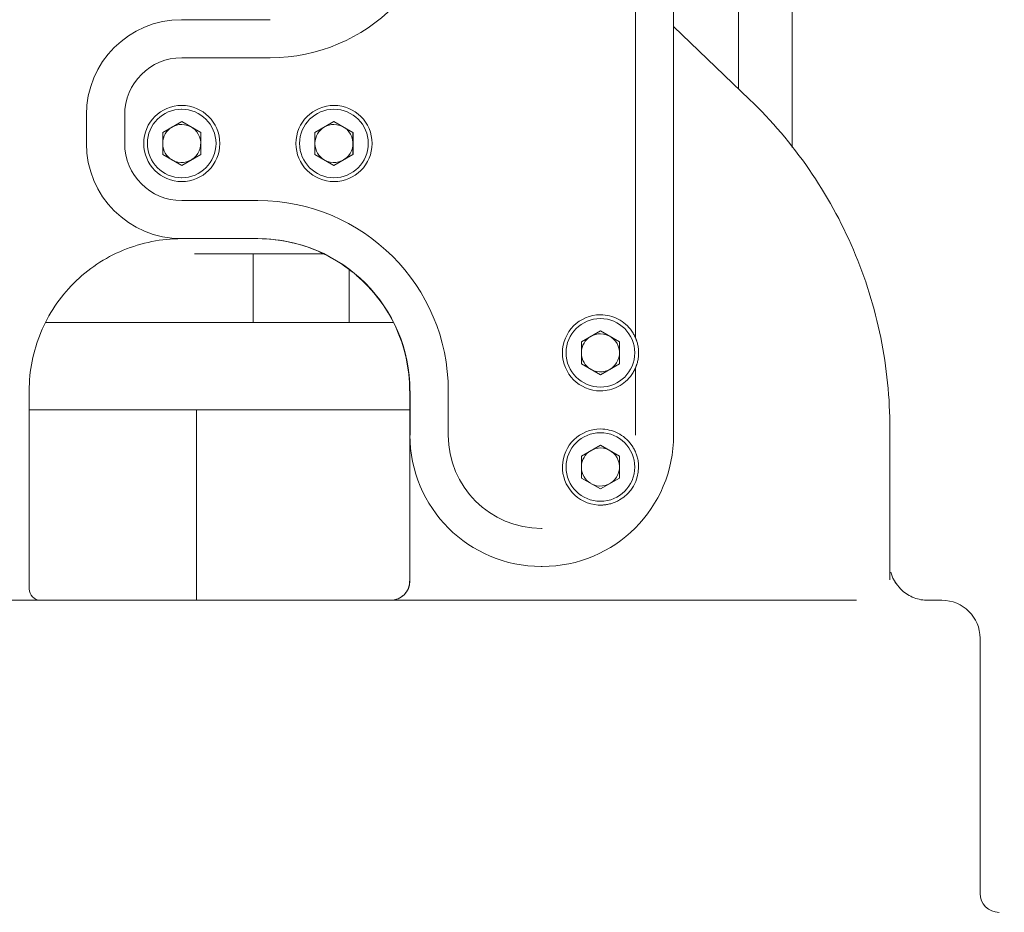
# Model space of a CAD drawing. Header units: millimetres. Extents: x 6756 to 17105, y -3613 to 3705.
# Tile 18 of 65: x 10380 to 10639, y 728 to 962. Entities that reach past the tile are written whole.
import ezdxf

# ---------------------------------------------------------------- set-up
doc = ezdxf.new("R2010")
doc.units = ezdxf.units.MM
doc.header["$PDSIZE"] = -5
doc.layers.get('0').update_dxf_attribs({"lineweight": 35})
for name, color, linetype, lineweight in [('尺寸线层', 3, 'Continuous', 18), ('粗实线层', 7, 'Continuous', 35), ('细实线层', 7, 'Continuous', 18)]:
    doc.layers.add(name, color=color, linetype=linetype, lineweight=lineweight)
doc.styles.add('标准', font='txt', dxfattribs={"width": 0.667})
doc.dimstyles.new('标准', dxfattribs={"dimscale": 15, "dimtxt": 3.5, "dimasz": 4, "dimexe": 2, "dimexo": 0, "dimtad": 1, "dimdsep": 46, "dimtxsty": '标准', "dimblk": '_CAXARROW', "dimcen": 0, "dimdle": 6, "dimazin": 2, "dimtfac": 0.707107, "dimtdec": 3, "dimtmove": 2, "dimatfit": 3, "dimfxl": 1, "dimfrac": 2, "dimtolj": 1, "dimarcsym": 1})

# ---------------------------------------------------------------- blocks, each defined once
blk = doc.blocks.new('21324234')
at = {"layer": '细实线层'}
for p, q in [((150.65, 650.69), (150.65, 472.92)), ((136.53, 636.21), (136.53, 488.38)), ((119.51, 397.37), (119.51, 632.87)), ((109.51, 587.97), (109.51, 422.9)), ((13.51, 506.52), (-9.7, 506.52)), ((139.45, 485.58), (119.51, 504.74)), ((-9.7, 496.52), (13.51, 496.52)), ((-34.7, 481.52), (-34.7, 474)), ((-24.7, 474), (-24.7, 481.52)), ((-9.71, 483), (-9.74, 483)), ((30.28, 483), (30.25, 483)), ((-14.71, 476.89), (-9.71, 479.77)), ((-4.72, 476.89), (-9.71, 479.77)), ((-9.71, 479.77), (-4.71, 476.89)), ((25.28, 476.89), (30.28, 479.77)), ((35.27, 476.89), (30.28, 479.77)), ((30.28, 479.77), (35.28, 476.89)), ((-14.71, 476.89), (-14.71, 471.11)), ((-4.71, 476.89), (-4.72, 476.89)), ((-4.72, 471.11), (-4.72, 476.89)), ((-4.71, 471.11), (-4.71, 476.89)), ((25.28, 476.89), (25.28, 471.11)), ((35.28, 476.89), (35.27, 476.89)), ((35.27, 471.11), (35.27, 476.89)), ((35.28, 471.11), (35.28, 476.89)), ((-9.71, 468.23), (-14.71, 471.11)), ((-9.71, 468.23), (-4.72, 471.11)), ((-4.71, 471.11), (-9.71, 468.23)), ((-4.71, 471.11), (-4.72, 471.11)), ((30.28, 468.23), (25.28, 471.11)), ((30.28, 468.23), (35.27, 471.11)), ((35.28, 471.11), (30.28, 468.23)), ((35.28, 471.11), (35.27, 471.11)), ((-9.71, 465), (-9.74, 465)), ((30.28, 465), (30.25, 465)), ((10.3, 459), (-9.7, 459)), ((-9.7, 449), (10.3, 449)), ((9.07, 445), (-6.38, 445)), ((27.46, 445), (9.07, 445)), ((9.07, 445), (9.07, 427)), ((34.23, 440.75), (34.23, 427)), ((-45.39, 427), (45.76, 427)), ((100.29, 428), (100.26, 428)), ((95.29, 421.89), (100.29, 424.77)), ((105.27, 421.89), (100.29, 424.77)), ((100.29, 424.77), (105.29, 421.89)), ((95.29, 421.89), (95.29, 416.11)), ((105.29, 421.89), (105.27, 421.89)), ((105.27, 416.11), (105.27, 421.89)), ((105.29, 416.11), (105.29, 421.89)), ((100.29, 413.23), (95.29, 416.11)), ((100.29, 413.23), (105.27, 416.11)), ((105.29, 416.11), (100.29, 413.23)), ((105.29, 416.11), (105.27, 416.11)), ((109.51, 415.1), (109.51, 397.37)), ((-49.79, 357), (-49.79, 409)), ((50.21, 409), (50.21, 359)), ((50.3, 409), (50.3, 397.37)), ((60.3, 397.37), (60.3, 409)), ((100.29, 410), (100.26, 410)), ((-49.79, 404), (50.16, 404)), ((-5.86, 404), (-5.86, 354)), ((176.32, 359.45), (176.32, 399.04)), ((100.29, 398), (100.26, 398)), ((95.29, 391.89), (100.29, 394.77)), ((105.27, 391.89), (100.29, 394.77)), ((100.29, 394.77), (105.29, 391.89)), ((95.29, 391.89), (95.29, 386.11)), ((105.29, 391.89), (105.27, 391.89)), ((105.27, 386.11), (105.27, 391.89)), ((105.29, 386.11), (105.29, 391.89)), ((100.29, 383.23), (95.29, 386.11)), ((100.29, 383.23), (105.27, 386.11)), ((105.29, 386.11), (100.29, 383.23)), ((105.29, 386.11), (105.27, 386.11)), ((100.29, 380), (100.26, 380)), ((85.01, 372.87), (84.8, 372.87)), ((84.8, 362.87), (85.01, 362.87)), ((177.13, 359.83), (176.57, 361.39)), ((177.95, 358.37), (177.13, 359.83)), ((176.32, 359.45), (176.33, 359.32)), ((179.11, 356.96), (177.95, 358.37)), ((-191.76, 354), (167.57, 354)), ((190, 354), (185.88, 354)), ((200, 277), (200, 344))]:
    blk.add_line(p, q, dxfattribs=at)
for centre, radius, start, end in [((13.51, 542.52), 46, 270.0001, 0.0001), ((-9.76, 481.52), 25, 90.0008, 179.9994), ((-9.7, 481.52), 15, 90.0001, 180.0001), ((-9.71, 474), 10, 90.0031, 179.9967), ((-9.71, 474), 10, 0.0033, 89.9969), ((30.29, 474), 10, 90.0031, 179.9967), ((30.29, 474), 10, 0.0033, 89.9969), ((-9.74, 474), 9, 90.0003, 269.9997), ((-9.71, 474), 9, 270.0003, 89.9997), ((30.25, 474), 9, 90.0003, 269.9997), ((30.28, 474), 9, 270.0003, 89.9997), ((-9.72, 474), 5, 241.0411, 90.0007), ((-9.72, 474), 5, 89.9992, 118.9589), ((30.27, 474), 5, 241.0411, 90.0007), ((30.27, 474), 5, 89.9992, 118.9589), ((-9.72, 474), 5, 121.0423, 177.9132), ((30.27, 474), 5, 121.0423, 177.9132), ((-9.76, 474), 25, 180.0006, 269.9992), ((-9.7, 474), 15, 179.9999, 269.9999), ((-9.71, 474), 10, 180.0033, 269.9969), ((-9.72, 474), 5, 182.0868, 238.9577), ((-9.71, 474), 10, 270.0031, 359.9967), ((30.29, 474), 10, 180.0033, 269.9969), ((30.27, 474), 5, 182.0868, 238.9577), ((30.29, 474), 10, 270.0031, 359.9967), ((10.3, 409), 50, 359.9999, 89.9999), ((10.24, 409), 40, 0.0006, 89.9992), ((10.15, 408.9), 40.1, 76.7865, 89.7868), ((10.21, 409.18), 39.81, 76.027, 76.7789), ((10.13, 408.92), 40.09, 63.6574, 76.0085), ((10.2, 409.1), 39.89, 62.4141, 63.6397), ((10.08, 408.88), 40.14, 50.6136, 62.4014), ((10.25, 409.11), 39.86, 49.4807, 50.5949), ((10.16, 409), 40, 359.9999, 49.4821), ((100.29, 419), 10, 90.0002, 269.9998), ((100.26, 419), 9, 90.0003, 269.9997), ((100.29, 419), 9, 270.0003, 89.9997), ((100.27, 419), 5, 121.0423, 177.9132), ((100.27, 419), 5, 241.0411, 90.0007), ((100.27, 419), 5, 89.9992, 118.9589), ((100.34, 419.03), 9.91, 19.9755, 22.7709), ((100.27, 419), 5, 182.0868, 238.9577), ((100.34, 418.97), 9.91, 337.2291, 340.0245), ((100.29, 389), 10, 90.0001, 266.4939), ((84.74, 397.37), 34.5, 180.0006, 269.9992), ((84.8, 397.37), 24.5, 180.0006, 269.9992), ((85.01, 397.37), 34.5, 270.0008, 359.9994), ((100.26, 389), 9, 90.0003, 269.9997), ((100.29, 389), 9, 270.0002, 89.9998), ((100.27, 389), 5, 121.0423, 177.9132), ((100.27, 389), 5, 241.0411, 90.0007), ((100.27, 389), 5, 89.9992, 118.9589), ((100.27, 389), 5, 182.0868, 238.9577), ((100.3, 389), 10, 300.1601, 0), ((100.3, 389), 10, 0.0001, 2.4483), ((100.29, 389), 10, 266.494, 270.0023), ((186.15, 363.96), 9.92, 202.7095, 203.9823), ((186.15, 363.96), 9.92, 203.9824, 205.1739), ((186.19, 363.98), 9.97, 205.1851, 214.2716), ((-46.79, 357), 3, 180.0001, 269.9997), ((45.21, 359), 5, 270.0003, 359.9999), ((45.16, 359), 5, 284.5069, 292.3237), ((45.15, 359.03), 5.03, 270.0724, 284.5345), ((186.21, 363.79), 9.79, 268.0586, 268.9524), ((190, 344), 10, 0, 90), ((205, 277), 5, 180, 270)]:
    blk.add_arc(centre, radius, start, end, dxfattribs=at)
for points, knots in [([(176.32, 399.04), (176.32, 407.08), (174.7, 423.21), (167.47, 446.39), (155.76, 467.66), (145.25, 480.01), (139.45, 485.58)], [0, 0, 0, 0, 1049.515556, 2098.945936, 3148.395926, 4197.934478, 4197.934478, 4197.934478, 4197.934478]), ([(-49.79, 409), (-49.79, 411.61), (-49.27, 416.86), (-46.98, 424.4), (-43.26, 431.36), (-38.26, 437.46), (-32.16, 442.47), (-25.2, 446.19), (-17.64, 448.48), (-12.4, 449), (-9.79, 449)], [0, 0, 0, 0, 1175.353351, 2350.843988, 3526.105419, 4701.493204, 5876.987587, 7052.447214, 8228.262179, 9403.740421, 9403.740421, 9403.740421, 9403.740421]), ([(108.5, 424.71), (107.59, 426.02), (105.11, 428.22), (101.88, 429), (100.29, 429)], [0, 0, 0, 0, 1203.628443, 2407.156637, 2407.156637, 2407.156637, 2407.156637]), ([(109.5, 422.9), (109.5, 422.9), (109.5, 422.91), (109.49, 422.93), (109.48, 422.96), (109.45, 423.01), (109.42, 423.09), (109.37, 423.2), (109.31, 423.32), (109.23, 423.48), (109.13, 423.69), (108.99, 423.94), (108.78, 424.29), (108.62, 424.54), (108.5, 424.71)], [0, 0, 0, 0, 44.975242, 168.754181, 355.987753, 591.508589, 1166.142218, 1829.849642, 2542.66692, 3290.401552, 4855.226022, 6480.365172, 8145.117938, 11542.051943, 11542.051943, 11542.051943, 11542.051943]), ([(110.3, 419), (110.3, 419.39), (110.27, 419.96), (110.16, 420.72), (110.05, 421.28), (109.93, 421.72), (109.82, 422.07), (109.74, 422.3), (109.67, 422.49), (109.62, 422.63), (109.59, 422.71), (109.56, 422.78), (109.53, 422.84), (109.51, 422.87), (109.51, 422.9), (109.51, 422.9)], [0, 0, 0, 0, 3539.185623, 5297.781671, 7035.707536, 8729.133636, 9543.468148, 10319.508033, 11036.671699, 11360.236696, 11648.646051, 11892.730001, 12082.256801, 12205.156476, 12249.169802, 12249.169802, 12249.169802, 12249.169802]), ([(109.51, 415.1), (109.51, 415.1), (109.51, 415.13), (109.53, 415.16), (109.56, 415.22), (109.59, 415.29), (109.62, 415.37), (109.67, 415.51), (109.74, 415.7), (109.82, 415.93), (109.93, 416.28), (110.05, 416.72), (110.16, 417.28), (110.27, 418.04), (110.3, 418.61), (110.3, 419)], [0, 0, 0, 0, 43.322941, 164.318281, 350.955605, 591.40698, 875.61336, 1194.453866, 1900.923641, 2665.529981, 3467.86089, 5136.365776, 6848.703082, 8581.407197, 12068.487716, 12068.487716, 12068.487716, 12068.487716]), ([(108.5, 413.29), (108.62, 413.46), (108.78, 413.71), (108.99, 414.06), (109.13, 414.31), (109.23, 414.52), (109.31, 414.68), (109.37, 414.8), (109.42, 414.91), (109.45, 414.99), (109.48, 415.04), (109.49, 415.07), (109.5, 415.09), (109.5, 415.1), (109.5, 415.1)], [0, 0, 0, 0, 3320.553111, 4947.894749, 6536.539872, 8066.22009, 8797.077965, 9493.939736, 10143.083759, 10704.715255, 10934.915984, 11117.955503, 11238.979069, 11282.957835, 11282.957835, 11282.957835, 11282.957835]), ([(100.29, 409), (101.88, 409), (105.11, 409.78), (107.59, 411.98), (108.5, 413.29)], [0, 0, 0, 0, 1148.389623, 2296.874902, 2296.874902, 2296.874902, 2296.874902]), ([(108.37, 394.89), (107.45, 396.15), (104.99, 398.25), (101.84, 399), (100.29, 399)], [0, 0, 0, 0, 1112.95638, 2225.823138, 2225.823138, 2225.823138, 2225.823138]), ([(109.2, 393.54), (109.2, 393.54), (109.19, 393.57), (109.17, 393.59), (109.15, 393.65), (109.11, 393.72), (109.07, 393.8), (109, 393.92), (108.91, 394.07), (108.79, 394.27), (108.61, 394.55), (108.47, 394.76), (108.37, 394.89)], [0, 0, 0, 0, 82.19393, 309.335467, 654.9975, 1094.797151, 1606.957207, 2170.268177, 3401.84894, 4729.147138, 6117.22786, 8984.010669, 8984.010669, 8984.010669, 8984.010669]), ([(110.3, 389.43), (110.28, 389.86), (110.21, 390.5), (110.04, 391.33), (109.87, 391.93), (109.71, 392.41), (109.57, 392.76), (109.47, 393), (109.39, 393.18), (109.33, 393.31), (109.29, 393.39), (109.26, 393.45), (109.23, 393.5), (109.21, 393.52), (109.21, 393.54), (109.21, 393.54)], [0, 0, 0, 0, 3400.504799, 5086.636937, 6742.335792, 8329.530066, 9075.031645, 9768.581645, 10384.326975, 10649.816541, 10879.658676, 11068.288451, 11210.115958, 11299.539358, 11330.955206, 11330.955206, 11330.955206, 11330.955206]), ([(101.27, 379.05), (101.33, 379.05), (101.53, 379.08), (101.9, 379.12), (102.42, 379.22), (103.2, 379.41), (104.19, 379.76), (104.96, 380.14), (105.33, 380.35)], [0, 0, 0, 0, 215.668904, 744.995119, 1429.985775, 2185.301474, 3774.389859, 5391.811951, 5391.811951, 5391.811951, 5391.811951]), ([(100.29, 379), (100.4, 379), (100.61, 379), (100.91, 379.02), (101.12, 379.03), (101.23, 379.05), (101.27, 379.05)], [0, 0, 0, 0, 1281.56102, 2445.429618, 3366.445738, 3757.808072, 3757.808072, 3757.808072, 3757.808072]), ([(47.06, 354.38), (47.96, 354.74), (49.57, 356.05), (50.16, 358.03), (50.16, 359)], [0, 0, 0, 0, 1042.234625, 2085.394721, 2085.394721, 2085.394721, 2085.394721]), ([(185.88, 354), (184.63, 354.04), (182.11, 354.61), (179.99, 356.07), (179.11, 356.96)], [0, 0, 0, 0, 956.386045, 1913.524997, 1913.524997, 1913.524997, 1913.524997])]:
    blk.add_open_spline(points, degree=3, knots=knots, dxfattribs=at)
blk = doc.blocks.new('_CAXARROW')
blk.add_hatch(color=0).paths.add_polyline_path([(0, 0), (-1, 0.125), (-1, -0.125)], flags=0)
blk = doc.blocks.new('*X6')
at = {"layer": 'Defpoints', "color": 0, "transparency": 16777216}
for p in [(10212.69, 2890.12), (10849.09, 1679.91), (10548.09, 1624.44), (10212.69, 1043.51), (10212.69, 405.51)]:
    blk.add_point(p, dxfattribs=at)
at = {"layer": '尺寸线层', "color": 0, "linetype": 'Continuous', "lineweight": -2, "transparency": 16777216}
for start, end in [(71.38974, 84.87338), (50.12662, 63.49743)]:
    blk.add_arc((10212.69, 1043.51), 670.79, start, end, dxfattribs=at)
at = {"layer": '尺寸线层', "color": 0, "lineweight": -2, "transparency": 16777216, "xscale": 60, "yscale": 60, "zscale": 60}
for p, rotation in [((10212.69, 1714.31), 177.4366922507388), ((10687.01, 1517.84), 317.5633077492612)]:
    blk.add_blockref('_CAXARROW', p, dxfattribs=dict(at, rotation=rotation))
at = {"layer": '尺寸线层', "color": 0, "transparency": 16777216, "insert": (10469.39, 1663.25), "char_height": 52.5, "attachment_point": 5, "style": '标准', "bg_fill": 3, "box_fill_scale": 1.1, "bg_fill_color": 256, "bg_fill_true_color": 13158600, "bg_fill_transparency": 0}
blk.add_mtext('\\A1;45°', dxfattribs=at)
blk = doc.blocks.new('*X25')
at = {"layer": 'Defpoints', "color": 0, "transparency": 16777216}
for p in [(8369.09, 1043.51), (10432.69, 5.56), (8369.09, -529.47)]:
    blk.add_point(p, dxfattribs=at)
at = {"layer": '尺寸线层', "color": 0, "linetype": 'Continuous', "lineweight": -2, "transparency": 16777216}
for p, q in [((8369.09, 1043.51), (8369.09, -559.47)), ((10432.69, 5.56), (10432.69, -559.47)), ((10372.69, -529.47), (8429.09, -529.47))]:
    blk.add_line(p, q, dxfattribs=at)
at = {"layer": '尺寸线层', "color": 0, "lineweight": -2, "transparency": 16777216, "xscale": 60, "yscale": 60, "zscale": 60, "rotation": 180}
blk.add_blockref('_CAXARROW', (8369.09, -529.47), dxfattribs=at)
at = {"layer": '尺寸线层', "color": 0, "lineweight": -2, "transparency": 16777216, "xscale": 60, "yscale": 60, "zscale": 60}
blk.add_blockref('_CAXARROW', (10432.69, -529.47), dxfattribs=at)
at = {"layer": '尺寸线层', "color": 0, "transparency": 16777216, "insert": (9400.89, -493.84), "char_height": 52.5, "attachment_point": 5, "style": '标准', "bg_fill": 3, "box_fill_scale": 1.1, "bg_fill_color": 256, "bg_fill_true_color": 13158600, "bg_fill_transparency": 0}
blk.add_mtext('\\A1;2063.6', dxfattribs=at)
blk = doc.blocks.new('*X26')
at = {"layer": 'Defpoints', "color": 0, "transparency": 16777216}
for p in [(9920.4, 2104.12), (11005.9, 2104.12), (10762.69, 447.01)]:
    blk.add_point(p, dxfattribs=at)
at = {"layer": '尺寸线层', "color": 0, "linetype": 'Continuous', "lineweight": -2, "transparency": 16777216}
for p, q in [((9920.4, 2104.12), (11035.9, 2104.12)), ((11005.9, 507.01), (11005.9, 2044.12)), ((10762.69, 447.01), (11035.9, 447.01))]:
    blk.add_line(p, q, dxfattribs=at)
at = {"layer": '尺寸线层', "color": 0, "lineweight": -2, "transparency": 16777216, "xscale": 60, "yscale": 60, "zscale": 60}
for p, rotation in [((11005.9, 2104.12), 90), ((11005.9, 447.01), 270)]:
    blk.add_blockref('_CAXARROW', p, dxfattribs=dict(at, rotation=rotation))
at = {"layer": '尺寸线层', "color": 0, "transparency": 16777216, "insert": (10970.28, 1275.56), "char_height": 52.5, "attachment_point": 5, "rotation": 90, "style": '标准', "bg_fill": 3, "box_fill_scale": 1.1, "bg_fill_color": 256, "bg_fill_true_color": 13158600, "bg_fill_transparency": 0}
blk.add_mtext('\\A1;1660', dxfattribs=at)
blk = doc.blocks.new('*X27')
at = {"layer": 'Defpoints', "color": 0, "transparency": 16777216}
for p in [(9880.25, 2856.9), (11187.56, 2856.9), (10762.69, 447.01)]:
    blk.add_point(p, dxfattribs=at)
at = {"layer": '尺寸线层', "color": 0, "linetype": 'Continuous', "lineweight": -2, "transparency": 16777216}
for p, q in [((9880.25, 2856.9), (11217.56, 2856.9)), ((11187.56, 507.01), (11187.56, 2796.9)), ((10762.69, 447.01), (11217.56, 447.01))]:
    blk.add_line(p, q, dxfattribs=at)
at = {"layer": '尺寸线层', "color": 0, "lineweight": -2, "transparency": 16777216, "xscale": 60, "yscale": 60, "zscale": 60}
for p, rotation in [((11187.56, 2856.9), 90), ((11187.56, 447.01), 270)]:
    blk.add_blockref('_CAXARROW', p, dxfattribs=dict(at, rotation=rotation))
at = {"layer": '尺寸线层', "color": 0, "transparency": 16777216, "insert": (11151.93, 1651.95), "char_height": 52.5, "attachment_point": 5, "rotation": 90, "style": '标准', "bg_fill": 3, "box_fill_scale": 1.1, "bg_fill_color": 256, "bg_fill_true_color": 13158600, "bg_fill_transparency": 0}
blk.add_mtext('\\A1;2410', dxfattribs=at)
blk = doc.blocks.new('*X31')
at = {"layer": 'Defpoints', "color": 0, "transparency": 16777216}
for p in [(9879.98, 1043.3), (10432.69, 707.51), (10432.69, -198.59)]:
    blk.add_point(p, dxfattribs=at)
at = {"layer": '尺寸线层', "color": 0, "linetype": 'Continuous', "lineweight": -2, "transparency": 16777216}
for p, q in [((9879.98, 1043.3), (9879.98, -228.59)), ((10432.69, 707.51), (10432.69, -228.59)), ((9939.98, -198.59), (10372.69, -198.59))]:
    blk.add_line(p, q, dxfattribs=at)
at = {"layer": '尺寸线层', "color": 0, "lineweight": -2, "transparency": 16777216, "xscale": 60, "yscale": 60, "zscale": 60, "rotation": 180}
blk.add_blockref('_CAXARROW', (9879.98, -198.59), dxfattribs=at)
at = {"layer": '尺寸线层', "color": 0, "lineweight": -2, "transparency": 16777216, "xscale": 60, "yscale": 60, "zscale": 60}
blk.add_blockref('_CAXARROW', (10432.69, -198.59), dxfattribs=at)
at = {"layer": '尺寸线层', "color": 0, "transparency": 16777216, "insert": (10156.33, -162.97), "char_height": 52.5, "attachment_point": 5, "style": '标准', "bg_fill": 3, "box_fill_scale": 1.1, "bg_fill_color": 256, "bg_fill_true_color": 13158600, "bg_fill_transparency": 0}
blk.add_mtext('\\A1;552.71', dxfattribs=at)

msp = doc.modelspace()

# ---------------------------------------------------------------- block references
at = {"layer": '粗实线层'}
msp.add_blockref('21324234', (10432.691, 455.514), dxfattribs=at)

# ---------------------------------------------------------------- next in the draw order: dimensions: what is measured, and where the dimension line sits
at = {"layer": '尺寸线层'}
dim = msp.add_angular_dim_2l(base=(10548.087, 1624.437), line1=((10212.691, 1043.514), (10849.087, 1679.91)), line2=((10212.691, 405.51), (10212.691, 2890.117)), dimstyle='标准', override={"dimtad": 0, "dimtih": 1, "dimtoh": 1, "dimsah": 1, "dimtfill": 1, "dimtzin": 8}, dxfattribs=at)
dim.commit()
dim.dimension.update_dxf_attribs({"geometry": '*X6', "text_midpoint": (10469.392, 1663.246)})

# ---------------------------------------------------------------- next in the draw order: dimensions: what is measured, and where the dimension line sits
dim = msp.add_linear_dim(base=(8369.089, -529.469), p1=(10432.691, 5.56), p2=(8369.089, 1043.514), dimstyle='标准', override={"dimsah": 1, "dimtfill": 1, "dimtzin": 8}, dxfattribs=at)
dim.commit()
dim.dimension.update_dxf_attribs({"geometry": '*X25', "text_midpoint": (9400.89, -493.844)})

# ---------------------------------------------------------------- next in the draw order: dimensions: what is measured, and where the dimension line sits
dim = msp.add_linear_dim(base=(11005.902, 2104.115), p1=(10762.691, 447.014), p2=(9920.398, 2104.115), angle=90, text='1660', dimstyle='标准', override={"dimsah": 1, "dimtfac": 1, "dimtfill": 1, "dimtzin": 8}, dxfattribs=at)
dim.commit()
dim.dimension.update_dxf_attribs({"geometry": '*X26', "text_midpoint": (10970.277, 1275.565)})

# ---------------------------------------------------------------- next in the draw order: dimensions: what is measured, and where the dimension line sits
dim = msp.add_linear_dim(base=(11187.558, 2856.896), p1=(10762.691, 447.014), p2=(9880.248, 2856.896), angle=90, text='2410', dimstyle='标准', override={"dimsah": 1, "dimtfac": 1, "dimtfill": 1, "dimtzin": 8}, dxfattribs=at)
dim.commit()
dim.dimension.update_dxf_attribs({"geometry": '*X27', "text_midpoint": (11151.933, 1651.955)})

# ---------------------------------------------------------------- next in the draw order: dimensions: what is measured, and where the dimension line sits
dim = msp.add_linear_dim(base=(10432.691, -198.593), p1=(9879.979, 1043.297), p2=(10432.691, 707.514), dimstyle='标准', override={"dimsah": 1, "dimtfill": 1, "dimtzin": 8}, dxfattribs=at)
dim.commit()
dim.dimension.update_dxf_attribs({"geometry": '*X31', "text_midpoint": (10156.335, -162.968)})

doc.saveas('drawing.dxf')
